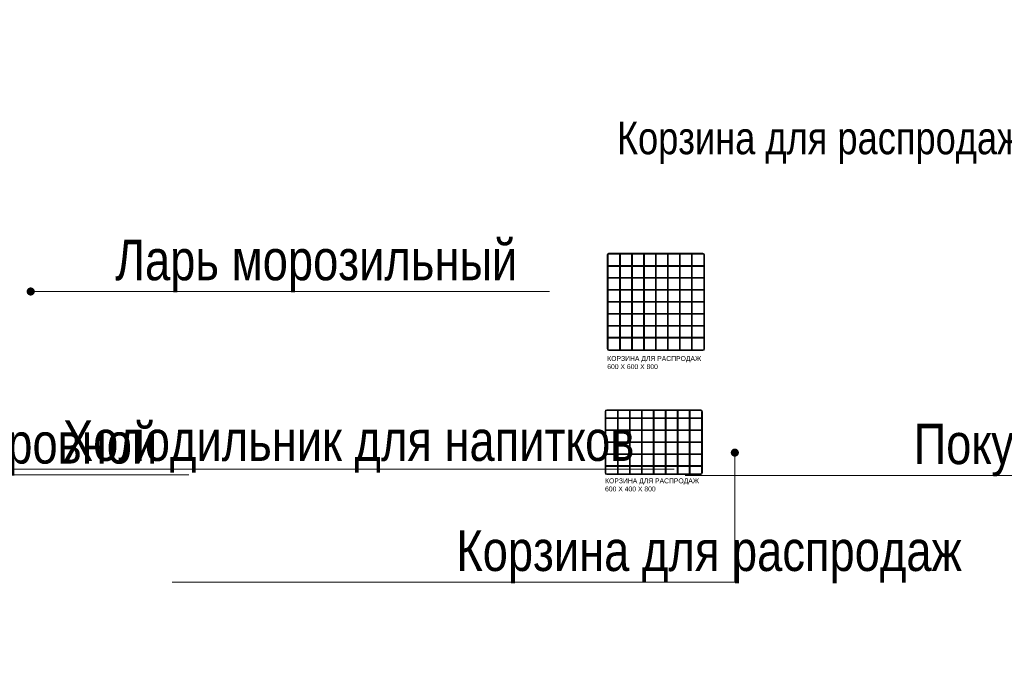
# Model space of a CAD drawing. Header units: millimetres. Extents: x -57449114 to 30620931, y -92609 to 84364.
# Tile 252 of 256: x -35281 to -29209, y 36723 to 40674. Entities that reach past the tile are written whole.
import ezdxf
from ezdxf import colors
from ezdxf.entities.mleader import LeaderData, LeaderLine
from ezdxf.math import Vec2, Vec3

# ---------------------------------------------------------------- set-up
doc = ezdxf.new("R2010")
doc.units = ezdxf.units.MM
doc.layers.get('0').update_dxf_attribs({"lineweight": 0})
doc.layers.add('06_АР_Мебель', color=4, linetype='Continuous', lineweight=9)
doc.layers.add('17_АР_Текст', color=235, linetype='Continuous', lineweight=0)
doc.styles.add('_ТЕКСТОВЫЙ', font='arial.ttf', dxfattribs={"width": 0.8})
doc.styles.get("Standard").update_dxf_attribs({"font": 'arial.ttf'})

# ---------------------------------------------------------------- blocks, each defined once
blk = doc.blocks.new('_Dot')
at = {"color": 0, "linetype": 'ByBlock', "lineweight": -2}
blk.add_line((-0.5, 0), (-1, 0), dxfattribs=at)
at = {"color": 0, "linetype": 'ByBlock', "const_width": 0.5}
blk.add_lwpolyline([(-0.25, 0, 1), (0.25, 0, 1)], format="xyb", close=True, dxfattribs=at)
blk = doc.blocks.new('Корзина для распродаж 600х400х800')
at = {"layer": '06_АР_Мебель'}
for p, q in [((10, 0), (590, 0)), ((0, -390), (0, -10)), ((5, -390), (5, -10)), ((5, -50), (76.25, -50)), ((5, -55), (76.25, -55)), ((10, -5), (590, -5)), ((76.25, -395), (76.25, -5)), ((81.25, -395), (81.25, -5)), ((81.25, -50), (223.75, -50)), ((81.25, -55), (223.75, -55)), ((150, -50), (150, -5)), ((150, -123.75), (150, -55)), ((155, -50), (155, -5)), ((155, -123.75), (155, -55)), ((223.75, -5), (223.75, -395)), ((228.75, -5), (228.75, -395)), ((228.75, -50), (371.25, -50)), ((228.75, -55), (371.25, -55)), ((297.5, -50), (297.5, -5)), ((297.5, -123.75), (297.5, -55)), ((302.5, -50), (302.5, -5)), ((302.5, -123.75), (302.5, -55)), ((371.25, -5), (371.25, -395)), ((376.25, -5), (376.25, -395)), ((376.25, -50), (518.75, -50)), ((376.25, -55), (518.75, -55)), ((445, -50), (445, -5)), ((445, -123.75), (445, -55)), ((450, -50), (450, -5)), ((450, -123.75), (450, -55)), ((518.75, -395), (518.75, -5)), ((523.75, -395), (523.75, -5)), ((523.75, -50), (595, -50)), ((523.75, -55), (595, -55)), ((595, -10), (595, -390)), ((600, -10), (600, -390)), ((76.25, -123.75), (5, -123.75)), ((76.25, -128.75), (5, -128.75)), ((223.75, -123.75), (81.25, -123.75)), ((223.75, -128.75), (81.25, -128.75)), ((150, -197.5), (150, -128.75)), ((155, -197.5), (155, -128.75)), ((371.25, -123.75), (228.75, -123.75)), ((371.25, -128.75), (228.75, -128.75)), ((297.5, -197.5), (297.5, -128.75)), ((302.5, -197.5), (302.5, -128.75)), ((518.75, -123.75), (376.25, -123.75)), ((518.75, -128.75), (376.25, -128.75)), ((445, -197.5), (445, -128.75)), ((450, -197.5), (450, -128.75)), ((595, -123.75), (523.75, -123.75)), ((595, -128.75), (523.75, -128.75)), ((5, -197.5), (76.25, -197.5)), ((5, -202.5), (76.25, -202.5)), ((81.25, -197.5), (223.75, -197.5)), ((81.25, -202.5), (223.75, -202.5)), ((150, -271.25), (150, -202.5)), ((155, -271.25), (155, -202.5)), ((228.75, -197.5), (371.25, -197.5)), ((228.75, -202.5), (371.25, -202.5)), ((297.5, -271.25), (297.5, -202.5)), ((302.5, -271.25), (302.5, -202.5)), ((376.25, -197.5), (518.75, -197.5)), ((376.25, -202.5), (518.75, -202.5)), ((445, -271.25), (445, -202.5)), ((450, -271.25), (450, -202.5)), ((523.75, -197.5), (595, -197.5)), ((523.75, -202.5), (595, -202.5)), ((76.25, -271.25), (5, -271.25)), ((76.25, -276.25), (5, -276.25)), ((223.75, -271.25), (81.25, -271.25)), ((223.75, -276.25), (81.25, -276.25)), ((150, -345), (150, -276.25)), ((155, -345), (155, -276.25)), ((371.25, -271.25), (228.75, -271.25)), ((371.25, -276.25), (228.75, -276.25)), ((297.5, -345), (297.5, -276.25)), ((302.5, -345), (302.5, -276.25)), ((518.75, -271.25), (376.25, -271.25)), ((518.75, -276.25), (376.25, -276.25)), ((445, -345), (445, -276.25)), ((450, -345), (450, -276.25)), ((595, -271.25), (523.75, -271.25)), ((595, -276.25), (523.75, -276.25)), ((5, -345), (76.25, -345)), ((5, -350), (76.25, -350)), ((81.25, -345), (223.75, -345)), ((81.25, -350), (223.75, -350)), ((150, -395), (150, -350)), ((155, -395), (155, -350)), ((228.75, -345), (371.25, -345)), ((228.75, -350), (371.25, -350)), ((297.5, -395), (297.5, -350)), ((302.5, -395), (302.5, -350)), ((376.25, -345), (518.75, -345)), ((376.25, -350), (518.75, -350)), ((445, -395), (445, -350)), ((450, -395), (450, -350)), ((523.75, -345), (595, -345)), ((523.75, -350), (595, -350)), ((590, -395), (10, -395)), ((590, -400), (10, -400))]:
    blk.add_line(p, q, dxfattribs=at)
for centre, radius, start, end in [((10, -10), 10, 90, 180), ((590, -10), 10, 0, 90), ((10, -10), 5, 90, 180), ((590, -10), 5, 0, 90), ((10, -390), 10, 180, 270), ((10, -390), 5, 180, 270), ((590, -390), 10, 270, 0), ((590, -390), 5, 270, 0)]:
    blk.add_arc(centre, radius, start, end, dxfattribs=at)
at = {"flags": 1}
for tag, p in [('КОД_ОБОРУДОВАНИЯ', (250.22, 68.32)), ('ДОП_ИНФОРМАЦИЯ', (250.22, 16.17)), ('ДОГОВОР', (622.33, -22.07))]:
    blk.add_attdef(tag, p, '', height=25, dxfattribs=at)
at = {"layer": '06_АР_Мебель', "insert": (0, -423.59), "char_height": 30, "attachment_point": 1}
blk.add_mtext_dynamic_manual_height_columns('КОРЗИНА ДЛЯ РАСПРОДАЖ\\P600 Х 400 Х 800', width=615, gutter_width=12.5, heights=[0], dxfattribs=at)
blk = doc.blocks.new('*U110')
blk.add_blockref('Корзина для распродаж 600х400х800', (0, 0))
blk = doc.blocks.new('Корзина для распродаж 600х600х800')
at = {"layer": '06_АР_Мебель'}
for p, q in [((10, 0), (590, 0)), ((0, -590), (0, -10)), ((5, -590), (5, -10)), ((10, -5), (590, -5)), ((76.25, -595), (76.25, -5)), ((81.25, -595), (81.25, -5)), ((150, -76.25), (150, -5)), ((155, -76.25), (155, -5)), ((223.75, -5), (223.75, -595)), ((228.75, -5), (228.75, -595)), ((297.5, -76.25), (297.5, -5)), ((302.5, -76.25), (302.5, -5)), ((371.25, -5), (371.25, -595)), ((376.25, -5), (376.25, -595)), ((445, -76.25), (445, -5)), ((450, -76.25), (450, -5)), ((518.75, -595), (518.75, -5)), ((523.75, -595), (523.75, -5)), ((595, -10), (595, -590)), ((600, -10), (600, -590)), ((5, -76.25), (76.25, -76.25)), ((5, -81.25), (76.25, -81.25)), ((81.25, -76.25), (223.75, -76.25)), ((81.25, -81.25), (223.75, -81.25)), ((150, -150), (150, -81.25)), ((155, -150), (155, -81.25)), ((228.75, -76.25), (371.25, -76.25)), ((228.75, -81.25), (371.25, -81.25)), ((297.5, -150), (297.5, -81.25)), ((302.5, -150), (302.5, -81.25)), ((376.25, -76.25), (518.75, -76.25)), ((376.25, -81.25), (518.75, -81.25)), ((445, -150), (445, -81.25)), ((450, -150), (450, -81.25)), ((523.75, -76.25), (595, -76.25)), ((523.75, -81.25), (595, -81.25)), ((5, -150), (76.25, -150)), ((5, -155), (76.25, -155)), ((81.25, -150), (223.75, -150)), ((81.25, -155), (223.75, -155)), ((150, -223.75), (150, -155)), ((155, -223.75), (155, -155)), ((228.75, -150), (371.25, -150)), ((228.75, -155), (371.25, -155)), ((297.5, -223.75), (297.5, -155)), ((302.5, -223.75), (302.5, -155)), ((376.25, -150), (518.75, -150)), ((376.25, -155), (518.75, -155)), ((445, -223.75), (445, -155)), ((450, -223.75), (450, -155)), ((523.75, -150), (595, -150)), ((523.75, -155), (595, -155)), ((76.25, -223.75), (5, -223.75)), ((76.25, -228.75), (5, -228.75)), ((223.75, -223.75), (81.25, -223.75)), ((223.75, -228.75), (81.25, -228.75)), ((150, -297.5), (150, -228.75)), ((155, -297.5), (155, -228.75)), ((371.25, -223.75), (228.75, -223.75)), ((371.25, -228.75), (228.75, -228.75)), ((297.5, -297.5), (297.5, -228.75)), ((302.5, -297.5), (302.5, -228.75)), ((518.75, -223.75), (376.25, -223.75)), ((518.75, -228.75), (376.25, -228.75)), ((445, -297.5), (445, -228.75)), ((450, -297.5), (450, -228.75)), ((595, -223.75), (523.75, -223.75)), ((595, -228.75), (523.75, -228.75)), ((5, -297.5), (76.25, -297.5)), ((5, -302.5), (76.25, -302.5)), ((81.25, -297.5), (223.75, -297.5)), ((81.25, -302.5), (223.75, -302.5)), ((150, -371.25), (150, -302.5)), ((155, -371.25), (155, -302.5)), ((228.75, -297.5), (371.25, -297.5)), ((228.75, -302.5), (371.25, -302.5)), ((297.5, -371.25), (297.5, -302.5)), ((302.5, -371.25), (302.5, -302.5)), ((376.25, -297.5), (518.75, -297.5)), ((376.25, -302.5), (518.75, -302.5)), ((445, -371.25), (445, -302.5)), ((450, -371.25), (450, -302.5)), ((523.75, -297.5), (595, -297.5)), ((523.75, -302.5), (595, -302.5)), ((76.25, -371.25), (5, -371.25)), ((76.25, -376.25), (5, -376.25)), ((223.75, -371.25), (81.25, -371.25)), ((223.75, -376.25), (81.25, -376.25)), ((150, -445), (150, -376.25)), ((155, -445), (155, -376.25)), ((371.25, -371.25), (228.75, -371.25)), ((371.25, -376.25), (228.75, -376.25)), ((297.5, -445), (297.5, -376.25)), ((302.5, -445), (302.5, -376.25)), ((518.75, -371.25), (376.25, -371.25)), ((518.75, -376.25), (376.25, -376.25)), ((445, -445), (445, -376.25)), ((450, -445), (450, -376.25)), ((595, -371.25), (523.75, -371.25)), ((595, -376.25), (523.75, -376.25)), ((5, -445), (76.25, -445)), ((5, -450), (76.25, -450)), ((81.25, -445), (223.75, -445)), ((81.25, -450), (223.75, -450)), ((150, -518.75), (150, -450)), ((155, -518.75), (155, -450)), ((228.75, -445), (371.25, -445)), ((228.75, -450), (371.25, -450)), ((297.5, -518.75), (297.5, -450)), ((302.5, -518.75), (302.5, -450)), ((376.25, -445), (518.75, -445)), ((376.25, -450), (518.75, -450)), ((445, -518.75), (445, -450)), ((450, -518.75), (450, -450)), ((523.75, -445), (595, -445)), ((523.75, -450), (595, -450)), ((5, -518.75), (76.25, -518.75)), ((5, -523.75), (76.25, -523.75)), ((81.25, -518.75), (223.75, -518.75)), ((81.25, -523.75), (223.75, -523.75)), ((150, -595), (150, -523.75)), ((155, -595), (155, -523.75)), ((228.75, -518.75), (371.25, -518.75)), ((228.75, -523.75), (371.25, -523.75)), ((297.5, -595), (297.5, -523.75)), ((302.5, -595), (302.5, -523.75)), ((376.25, -518.75), (518.75, -518.75)), ((376.25, -523.75), (518.75, -523.75)), ((445, -595), (445, -523.75)), ((450, -595), (450, -523.75)), ((523.75, -518.75), (595, -518.75)), ((523.75, -523.75), (595, -523.75)), ((590, -595), (10, -595)), ((590, -600), (10, -600))]:
    blk.add_line(p, q, dxfattribs=at)
for centre, radius, start, end in [((10, -10), 10, 90, 180), ((590, -10), 10, 0, 90), ((10, -10), 5, 90, 180), ((590, -10), 5, 0, 90), ((10, -590), 10, 180, 270), ((10, -590), 5, 180, 270), ((590, -590), 10, 270, 0), ((590, -590), 5, 270, 0)]:
    blk.add_arc(centre, radius, start, end, dxfattribs=at)
at = {"flags": 1}
for tag, p in [('КОД_ОБОРУДОВАНИЯ', (227.02, 99.44)), ('ДОП_ИНФОРМАЦИЯ', (227.02, 47.29)), ('ДОГОВОР', (631.26, -10))]:
    blk.add_attdef(tag, p, '', height=25, dxfattribs=at)
at = {"layer": '06_АР_Мебель', "insert": (0, -634.66), "char_height": 30, "attachment_point": 1}
blk.add_mtext_dynamic_manual_height_columns('КОРЗИНА ДЛЯ РАСПРОДАЖ\\P600 Х 600 Х 800', width=615, gutter_width=12.5, heights=[0], dxfattribs=at)
blk = doc.blocks.new('*U109')
blk.add_blockref('Корзина для распродаж 600х600х800', (0, 0))

msp = doc.modelspace()

# ---------------------------------------------------------------- block references
for name, p in [('*U109', (-31657.8, 39233.5)), ('*U110', (-31671.2, 38268.2))]:
    msp.add_blockref(name, p)

# ---------------------------------------------------------------- leaders
at = {"layer": '17_АР_Текст', "lineweight": 18}
ml = msp.add_multileader_mtext('Standard', dxfattribs=at)
ml.set_content('Клиентский зал {\\L0,0}', color=256, style='_ТЕКСТОВЫЙ')
ml.set_leader_properties(lineweight=0)
ml.set_arrow_properties(name='DOT')
ml.build(insert=Vec2(0, 0))
ml.multileader.update_dxf_attribs({"text_left_attachment_type": 6, "text_right_attachment_type": 6, "dogleg_length": 0.36, "arrow_head_size": 50, "scale": 100})
ctx = ml.context
ctx.base_point, ctx.scale, ctx.char_height, ctx.arrow_head_size, ctx.landing_gap_size, ctx.plane_origin = Vec3(-37947.6, 48659.5), 100, 250, 50, 100, Vec3(-30901.1, 52193.2)
ctx.left_attachment, ctx.right_attachment, ctx.attachment_type = 6, 6, 2
notes = []
notes.append((ctx, [(0, (0, 0, 0), (0, 0), (1, 0), 1, [])]))
ctx.mtext.insert, ctx.mtext.width, ctx.mtext.defined_height, ctx.mtext.flow_direction = Vec3(-37847.6, 48959.5), 2751.828, 815.5, 5
at = {"layer": '17_АР_Текст', "color": 1, "lineweight": 18}
ml = msp.add_multileader_mtext('Standard', dxfattribs=at)
ml.set_content('{\\C1;Карманы для бланков только в СОПС}', color=1, style='_ТЕКСТОВЫЙ')
ml.set_leader_properties(lineweight=0)
ml.set_arrow_properties(name='DOT')
ml.build(insert=Vec2(0, 0))
ml.multileader.update_dxf_attribs({"text_left_attachment_type": 6, "text_right_attachment_type": 6, "dogleg_length": 0.36, "arrow_head_size": 50, "scale": 100})
ctx = ml.context
ctx.base_point, ctx.scale, ctx.char_height, ctx.arrow_head_size, ctx.landing_gap_size, ctx.plane_origin = Vec3(-29314.5, 48068.2), 100, 100, 50, 100, Vec3(-25566.9, 52909.1)
ctx.left_attachment, ctx.right_attachment, ctx.text_align_type, ctx.attachment_type = 6, 6, 1, 2
notes.append((ctx, [(0, (0, 0, 0), (0, 0), (1, 0), 1, [])]))
ctx.mtext.insert, ctx.mtext.width, ctx.mtext.defined_height, ctx.mtext.alignment, ctx.mtext.flow_direction = Vec3(-27210.6, 48368.2), 4035.238, 815.5, 2, 5
ml = msp.add_multileader_mtext('Standard', dxfattribs=at)
ml.set_content('{\\fCalibri|b0|i0|c204|p34;\\H0.91667x;\\LКарманы для бланков\\l - СОПС, крепятся на стол МГН и стол для ЦСУ (1400 мм.);\\P\\LИнформ. Стенд А4 на 8 карманов\\l - ГОПС/СОПС, крепится по старым правилам, при отсутствии возможности крепления особенно в СОПСах (отсутствие свободного места на стене или нехватка стены по длине - размещается папка с информацией на столе МГН или столе для ЦСУ).\\P\\LРекламно_информационный стенд\\l - ГОПС/СОПС размещается в клиентском зале, также возможно размещение в тамбуре при условии хорошей освещенности и при условии открывания двери стенд будет виден более чем на 50%. Также стенд должен находиться в прямой видимости для клиентов и ничем не загораживаться.}', color=1, style='_ТЕКСТОВЫЙ')
ml.set_leader_properties(lineweight=0)
ml.set_arrow_properties(name='DOT')
ml.build(insert=Vec2(0, 0))
ml.multileader.update_dxf_attribs({"text_left_attachment_type": 6, "text_right_attachment_type": 6, "dogleg_length": 0.36, "arrow_head_size": 50, "scale": 100})
ctx = ml.context
ctx.base_point, ctx.scale, ctx.char_height, ctx.arrow_head_size, ctx.landing_gap_size, ctx.plane_origin = Vec3(-27020.9, 45459.4), 100, 100, 50, 100, Vec3(-22944.2, 54969.1)
ctx.left_attachment, ctx.right_attachment, ctx.text_align_type, ctx.attachment_type = 6, 6, 1, 2
notes.append((ctx, [(0, (0, 0, 0), (0, 0), (1, 0), 1, [])]))
ctx.mtext.insert, ctx.mtext.width, ctx.mtext.defined_height, ctx.mtext.alignment, ctx.mtext.flow_direction = Vec3(-24919.4, 45773.6), 2892.94, 2008.7, 2, 5
at = {"layer": '17_АР_Текст', "lineweight": 18}
ml = msp.add_multileader_mtext('Standard', dxfattribs=at)
ml.set_content('{\\C1;Корзина для распродаж - от 15 стеллажей}', color=256, style='_ТЕКСТОВЫЙ')
ml.set_leader_properties(lineweight=0)
ml.set_arrow_properties(name='DOT')
ml.build(insert=Vec2(0, 0))
ml.multileader.update_dxf_attribs({"text_left_attachment_type": 6, "text_right_attachment_type": 6, "dogleg_length": 0.36, "arrow_head_size": 50, "scale": 100})
ctx = ml.context
ctx.base_point, ctx.scale, ctx.char_height, ctx.arrow_head_size, ctx.landing_gap_size, ctx.plane_origin = Vec3(-31698.3, 39803.8), 100, 200, 50, 100, Vec3(-26184.1, 43906.1)
ctx.left_attachment, ctx.right_attachment, ctx.attachment_type = 6, 6, 2
notes.append((ctx, [(0, (0, 0, 0), (0, 0), (1, 0), 1, [])]))
ctx.mtext.insert, ctx.mtext.width, ctx.mtext.defined_height, ctx.mtext.flow_direction = Vec3(-31598.3, 40043.8), 2592.649, 880.8, 5
ml = msp.add_multileader_mtext('Standard', dxfattribs=at)
ml.set_content('Ларь морозильный ', color=256, style='_ТЕКСТОВЫЙ')
ml.set_leader_properties(lineweight=0)
ml.set_arrow_properties(name='DOT')
ml.build(insert=Vec2(0, 0))
ml.multileader.update_dxf_attribs({"text_left_attachment_type": 6, "text_right_attachment_type": 6, "dogleg_length": 0.36, "arrow_head_size": 50, "scale": 100})
ctx = ml.context
ctx.base_point, ctx.scale, ctx.char_height, ctx.arrow_head_size, ctx.landing_gap_size, ctx.plane_origin = Vec3(-34791.7, 38997.2), 100, 250, 50, 100, Vec3(-29684.5, 44571.6)
ctx.left_attachment, ctx.right_attachment, ctx.attachment_type = 6, 6, 2
notes.append((ctx, [(1, (1, 1, 0), (-34827.7, 38997.2), (1, 0), 36, [(0, [(-35213.1, 38997.2)], 0, [])])]))
ctx.mtext.insert, ctx.mtext.width, ctx.mtext.defined_height, ctx.mtext.flow_direction = Vec3(-34691.7, 39316.6), 1923.965, 815.5, 5
ml = msp.add_multileader_mtext('Standard', dxfattribs=at)
ml.set_content('Покупательские корзины', color=256, style='_ТЕКСТОВЫЙ')
ml.set_leader_properties(lineweight=0)
ml.set_arrow_properties(name='DOT')
ml.build(insert=Vec2(0, 0))
ml.multileader.update_dxf_attribs({"text_left_attachment_type": 6, "text_right_attachment_type": 6, "dogleg_length": 0.36, "arrow_head_size": 50, "scale": 100})
ctx = ml.context
ctx.base_point, ctx.scale, ctx.char_height, ctx.arrow_head_size, ctx.landing_gap_size, ctx.plane_origin = Vec3(-29868.5, 37863.2), 100, 250, 50, 100, Vec3(-25856.5, 43620.6)
ctx.left_attachment, ctx.right_attachment, ctx.attachment_type = 6, 6, 2
notes.append((ctx, [(0, (1, 1, 0), (-27575.8, 37863.2), (-1, 0), 36, [(0, [(-27575.8, 39110)], 0, [])])]))
ctx.mtext.insert, ctx.mtext.width, ctx.mtext.defined_height, ctx.mtext.flow_direction = Vec3(-29768.5, 38182.6), 2786.312, 815.5, 5
ml = msp.add_multileader_mtext('Standard', dxfattribs=at)
ml.set_content('Стеллаж торговый островной', color=256, style='_ТЕКСТОВЫЙ')
ml.set_leader_properties(lineweight=0)
ml.set_arrow_properties(name='DOT')
ml.build(insert=Vec2(0, 0))
ml.multileader.update_dxf_attribs({"text_left_attachment_type": 6, "text_right_attachment_type": 6, "dogleg_length": 0.36, "arrow_head_size": 50, "scale": 100})
ctx = ml.context
ctx.base_point, ctx.scale, ctx.char_height, ctx.arrow_head_size, ctx.landing_gap_size, ctx.plane_origin = Vec3(-38390.3, 37866.9), 100, 250, 50, 100, Vec3(-35407.3, 43072.9)
ctx.left_attachment, ctx.right_attachment, ctx.attachment_type = 6, 6, 2
notes.append((ctx, [(1, (1, 1, 0), (-38426.3, 37866.9), (1, 0), 36, [(0, [(-38425.3, 39040.5)], 0, [])])]))
ctx.mtext.insert, ctx.mtext.width, ctx.mtext.defined_height, ctx.mtext.flow_direction = Vec3(-38290.3, 38186.3), 2282.779, 815.5, 5
ml = msp.add_multileader_mtext('Standard', dxfattribs=at)
ml.set_content('Стеллаж торговый h2250', color=256, style='_ТЕКСТОВЫЙ')
ml.set_leader_properties(lineweight=0)
ml.set_arrow_properties(name='DOT')
ml.build(insert=Vec2(0, 0))
ml.multileader.update_dxf_attribs({"text_left_attachment_type": 6, "text_right_attachment_type": 6, "dogleg_length": 0.36, "arrow_head_size": 50, "scale": 100})
ctx = ml.context
ctx.base_point, ctx.scale, ctx.char_height, ctx.arrow_head_size, ctx.landing_gap_size, ctx.plane_origin = Vec3(-40507.1, 37957.2), 100, 250, 50, 100, Vec3(-35538, 42320.7)
ctx.left_attachment, ctx.right_attachment, ctx.attachment_type = 6, 6, 2
notes.append((ctx, [(0, (1, 1, 0), (-39093.5, 37957.2), (-1, 0), 36, [(0, [(-39093.5, 38646.2)], 0, [])])]))
ctx.mtext.insert, ctx.mtext.width, ctx.mtext.defined_height, ctx.mtext.flow_direction = Vec3(-40407.1, 38257.2), 1559.331, 815.5, 5
ml = msp.add_multileader_mtext('Standard', dxfattribs=at)
ml.set_content('Холодильник для напитков ', color=256, style='_ТЕКСТОВЫЙ')
ml.set_leader_properties(lineweight=0)
ml.set_arrow_properties(name='DOT')
ml.build(insert=Vec2(0, 0))
ml.multileader.update_dxf_attribs({"text_left_attachment_type": 6, "text_right_attachment_type": 6, "dogleg_length": 0.36, "arrow_head_size": 50, "scale": 100})
ctx = ml.context
ctx.base_point, ctx.scale, ctx.char_height, ctx.arrow_head_size, ctx.landing_gap_size, ctx.plane_origin = Vec3(-35114.2, 37901), 100, 250, 50, 100, Vec3(-30230.6, 43475.4)
ctx.left_attachment, ctx.right_attachment, ctx.attachment_type = 6, 6, 2
notes.append((ctx, [(1, (1, 1, 0), (-35150.2, 37901), (1, 0), 36, [(0, [(-35759.3, 37901)], 0, [])])]))
ctx.mtext.insert, ctx.mtext.width, ctx.mtext.defined_height, ctx.mtext.flow_direction = Vec3(-35014.2, 38202.4), 2128.649, 815.5, 5
ml = msp.add_multileader_mtext('Standard', dxfattribs=at)
ml.set_content('Корзина для распродаж ', color=256, style='_ТЕКСТОВЫЙ')
ml.set_leader_properties(lineweight=0)
ml.set_arrow_properties(name='DOT')
ml.build(insert=Vec2(0, 0))
ml.multileader.update_dxf_attribs({"text_left_attachment_type": 6, "text_right_attachment_type": 6, "dogleg_length": 0.36, "arrow_head_size": 50, "scale": 100})
ctx = ml.context
ctx.base_point, ctx.scale, ctx.char_height, ctx.arrow_head_size, ctx.landing_gap_size, ctx.plane_origin = Vec3(-32688.6, 37204.3), 100, 250, 50, 100, Vec3(-29444.2, 42501.9)
ctx.left_attachment, ctx.right_attachment, ctx.attachment_type = 6, 6, 2
notes.append((ctx, [(0, (1, 1, 0), (-30871, 37204.3), (-1, 0), 36, [(0, [(-30871, 38003.8)], 0, [])])]))
ctx.mtext.insert, ctx.mtext.width, ctx.mtext.defined_height, ctx.mtext.flow_direction = Vec3(-32588.6, 37523.7), 2786.312, 815.5, 5
for ctx, leaders in notes:
    for number, flags, end, landing, length, lines in leaders:
        leader = LeaderData()
        leader.index, (leader.has_last_leader_line, leader.has_dogleg_vector, leader.attachment_direction) = number, flags
        leader.last_leader_point, leader.dogleg_vector, leader.dogleg_length = Vec3(end), Vec3(landing), length
        for number, points, colour, breaks in lines:
            line = LeaderLine()
            line.index, line.vertices, line.color, line.breaks = number, Vec3.list(points), colors.encode_raw_color(colour), breaks
            leader.lines.append(line)
        ctx.leaders.append(leader)

doc.saveas('drawing.dxf')
